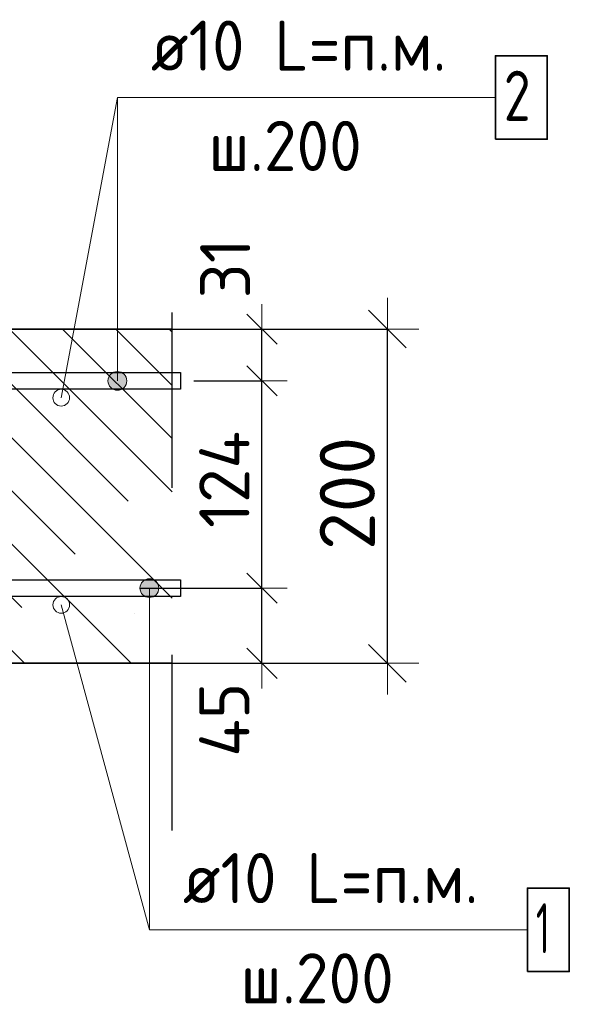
# Model space of a CAD drawing. Header units: metres. Extents: x -38 to 89, y -15 to 21.
# Tile 94 of 129: x 72.711 to 73.039, y 1.764 to 2.353. Entities that reach past the tile are written whole.
import ezdxf

# ---------------------------------------------------------------- set-up
doc = ezdxf.new("R2010")
doc.units = ezdxf.units.M
doc.header["$PDMODE"] = 65
doc.linetypes.add('______4', pattern=[0.135, 0.105, -0.03])
for name, color, linetype, lineweight in [('XR$6$Арм. стержнями верхней зоны', 180, 'Continuous', 35), ('XR$6$Арм. стержнями нижней зоны', 180, 'Continuous', 35), ('XR$6$Арм.стержн. Арматура края', 96, 'Continuous', 35), ('XR$6$Размерная линия (1)', 7, 'Continuous', 13), ('XR$6$Размерная линия_ общее', 7, 'Continuous', 13)]:
    doc.layers.add(name, color=color, linetype=linetype, lineweight=lineweight)
doc.styles.add('ISOCPEUR', font='txt')
doc.dimstyles.new('DIMSTYLE_11', dxfattribs={"dimtxt": 0.033, "dimasz": 0.0375, "dimexe": 0, "dimexo": 0, "dimgap": 0.0165, "dimtad": 2, "dimdec": 0, "dimlfac": 1000, "dimrnd": 1, "dimzin": 12, "dimdsep": 46, "dimtxsty": 'ISOCPEUR', "dimblk1": 'ALL_ML_STRICH', "dimblk2": 'ALL_ML_STRICH', "dimsah": 1, "dimcen": 0, "dimclrd": 7, "dimclre": 256, "dimclrt": 7, "dimadec": 0, "dimazin": 0, "dimtfac": 1, "dimtdec": 0, "dimtix": 1, "dimtmove": 2, "dimatfit": 3, "dimfxl": 0, "dimtzin": 0, "dimlwd": 0, "dimlwe": -3, "dimarcsym": 0})
doc.dimstyles.new('DIMSTYLE_19', dxfattribs={"dimtxt": 0.03, "dimasz": 0.03, "dimexe": 0, "dimexo": 0, "dimgap": 0.015, "dimtad": 2, "dimdec": 0, "dimlfac": 1000, "dimrnd": 1, "dimzin": 12, "dimdsep": 46, "dimtxsty": 'ISOCPEUR', "dimblk1": 'ALL_ML_STRICH', "dimblk2": 'ALL_ML_STRICH', "dimsah": 1, "dimcen": 0, "dimclrd": 7, "dimclre": 256, "dimclrt": 7, "dimadec": 0, "dimazin": 0, "dimtfac": 1, "dimtdec": 0, "dimtix": 1, "dimtmove": 2, "dimatfit": 3, "dimfxl": 0, "dimtzin": 0, "dimlwd": 0, "dimlwe": -3, "dimarcsym": 0})
doc.dimstyles.new('DIMSTYLE_21', dxfattribs={"dimtxt": 0.03, "dimasz": 0.03, "dimexe": 0, "dimexo": 0, "dimgap": 0.015, "dimtad": 2, "dimdec": 0, "dimlfac": 1000, "dimrnd": 1, "dimzin": 12, "dimdsep": 46, "dimtxsty": 'ISOCPEUR', "dimblk1": 'ALL_ML_STRICH', "dimblk2": 'ALL_ML_STRICH', "dimsah": 1, "dimcen": 0, "dimclrd": 7, "dimclre": 256, "dimclrt": 7, "dimadec": 0, "dimazin": 0, "dimtfac": 1, "dimtdec": 0, "dimtix": 1, "dimtmove": 2, "dimatfit": 3, "dimfxl": 0, "dimtvp": 1.2, "dimtzin": 0, "dimlwd": 0, "dimlwe": -3, "dimarcsym": 0})

# ---------------------------------------------------------------- blocks, each defined once
blk = doc.blocks.new('ALL_ML_STRICH')
at = {"color": 0, "linetype": 'ByBlock', "lineweight": -2}
for p, q in [((0, -0.5), (0, 0.5)), ((-0.3, -0.3), (0.3, 0.3)), ((-1, 0), (0.5, 0))]:
    blk.add_line(p, q, dxfattribs=at)
blk = doc.blocks.new('*D888')
at = {"layer": 'DEFPOINTS', "color": 7, "linetype": 'Continuous', "lineweight": 13, "transparency": 33554687}
for p in [(72.75883, 2.16769), (72.75883, 1.96769), (72.93038, 1.96769)]:
    blk.add_point(p, dxfattribs=at)
at = {"layer": 'XR$6$Размерная линия_ общее', "color": 253, "linetype": 'Continuous', "lineweight": -2, "true_color": 0xa0a0a0, "transparency": 33554687}
for p, q in [((72.77883, 2.16769), (72.93038, 2.16769)), ((72.77883, 1.96769), (72.93038, 1.96769))]:
    blk.add_line(p, q, dxfattribs=at)
at = {"layer": 'XR$6$Размерная линия_ общее', "color": 7, "linetype": 'Continuous', "lineweight": -2, "transparency": 33554687}
blk.add_line((72.93038, 1.96769), (72.93038, 2.16769), dxfattribs=at)
at = {"layer": 'XR$6$Размерная линия_ общее', "color": 7, "linetype": 'Continuous', "lineweight": 13, "transparency": 33554687, "xscale": 0.0375, "yscale": 0.0375, "zscale": 0.0375}
for p, rotation in [((72.93038, 2.16769), 90), ((72.93038, 1.96769), 270)]:
    blk.add_blockref('ALL_ML_STRICH', p, dxfattribs=dict(at, rotation=rotation))
at = {"layer": 'XR$6$Размерная линия_ общее', "color": 7, "linetype": 'Continuous', "lineweight": 13, "transparency": 33554687, "insert": (72.90638, 2.06934), "char_height": 0.033, "width": 0.099, "attachment_point": 5, "rotation": 90, "style": 'ISOCPEUR'}
blk.add_mtext('\\A1;{200}', dxfattribs=at)
blk = doc.blocks.new('*D905')
at = {"layer": 'DEFPOINTS', "color": 7, "linetype": 'Continuous', "lineweight": 13, "transparency": 33554687}
for p in [(72.76272, 2.01269), (72.77557, 1.96769), (72.85538, 1.96769)]:
    blk.add_point(p, dxfattribs=at)
at = {"layer": 'XR$6$Размерная линия (1)', "color": 9, "linetype": 'Continuous', "lineweight": -2, "true_color": 0xc7c7c7, "transparency": 33554687}
for p, q in [((72.78272, 2.01269), (72.85538, 2.01269)), ((72.79557, 1.96769), (72.85538, 1.96769))]:
    blk.add_line(p, q, dxfattribs=at)
at = {"layer": 'XR$6$Размерная линия (1)', "color": 7, "linetype": 'Continuous', "lineweight": -2, "transparency": 33554687}
blk.add_line((72.85538, 1.96769), (72.85538, 2.01269), dxfattribs=at)
at = {"layer": 'XR$6$Размерная линия (1)', "color": 7, "linetype": 'Continuous', "lineweight": 13, "transparency": 33554687, "xscale": 0.03, "yscale": 0.03, "zscale": 0.03}
for p, rotation in [((72.85538, 2.01269), 90), ((72.85538, 1.96769), 270)]:
    blk.add_blockref('ALL_ML_STRICH', p, dxfattribs=dict(at, rotation=rotation))
at = {"layer": 'XR$6$Размерная линия (1)', "color": 7, "linetype": 'Continuous', "lineweight": 13, "transparency": 33554687, "insert": (72.83287, 1.93393), "char_height": 0.03, "width": 0.06, "attachment_point": 5, "rotation": 90, "style": 'ISOCPEUR'}
blk.add_mtext('\\A1;{45}', dxfattribs=at)
blk = doc.blocks.new('*D906')
at = {"layer": 'DEFPOINTS', "color": 7, "linetype": 'Continuous', "lineweight": 13, "transparency": 33554687}
for p in [(72.79462, 2.13669), (72.76272, 2.01269), (72.85538, 2.01269)]:
    blk.add_point(p, dxfattribs=at)
at = {"layer": 'XR$6$Размерная линия (1)', "color": 9, "linetype": 'Continuous', "lineweight": -2, "true_color": 0xc7c7c7, "transparency": 33554687}
for p, q in [((72.81462, 2.13669), (72.85538, 2.13669)), ((72.78272, 2.01269), (72.85538, 2.01269))]:
    blk.add_line(p, q, dxfattribs=at)
at = {"layer": 'XR$6$Размерная линия (1)', "color": 7, "linetype": 'Continuous', "lineweight": -2, "transparency": 33554687}
blk.add_line((72.85538, 2.01269), (72.85538, 2.13669), dxfattribs=at)
at = {"layer": 'XR$6$Размерная линия (1)', "color": 7, "linetype": 'Continuous', "lineweight": 13, "transparency": 33554687, "xscale": 0.03, "yscale": 0.03, "zscale": 0.03}
for p, rotation in [((72.85538, 2.13669), 90), ((72.85538, 2.01269), 270)]:
    blk.add_blockref('ALL_ML_STRICH', p, dxfattribs=dict(at, rotation=rotation))
at = {"layer": 'XR$6$Размерная линия (1)', "color": 7, "linetype": 'Continuous', "lineweight": 13, "transparency": 33554687, "insert": (72.83288, 2.07769), "char_height": 0.03, "width": 0.09, "attachment_point": 5, "rotation": 90, "style": 'ISOCPEUR'}
blk.add_mtext('\\A1;{124}', dxfattribs=at)
blk = doc.blocks.new('*D907')
at = {"layer": 'DEFPOINTS', "color": 7, "linetype": 'Continuous', "lineweight": 13, "transparency": 33554687}
for p in [(72.75187, 2.16769), (72.79462, 2.13669), (72.85538, 2.13669)]:
    blk.add_point(p, dxfattribs=at)
at = {"layer": 'XR$6$Размерная линия (1)', "color": 9, "linetype": 'Continuous', "lineweight": -2, "true_color": 0xc7c7c7, "transparency": 33554687}
for p, q in [((72.77187, 2.16769), (72.85538, 2.16769)), ((72.81462, 2.13669), (72.85538, 2.13669))]:
    blk.add_line(p, q, dxfattribs=at)
at = {"layer": 'XR$6$Размерная линия (1)', "color": 7, "linetype": 'Continuous', "lineweight": -2, "transparency": 33554687}
blk.add_line((72.85538, 2.13669), (72.85538, 2.16769), dxfattribs=at)
at = {"layer": 'XR$6$Размерная линия (1)', "color": 7, "linetype": 'Continuous', "lineweight": 13, "transparency": 33554687, "xscale": 0.03, "yscale": 0.03, "zscale": 0.03}
for p, rotation in [((72.85538, 2.16769), 90), ((72.85538, 2.13669), 270)]:
    blk.add_blockref('ALL_ML_STRICH', p, dxfattribs=dict(at, rotation=rotation))
at = {"layer": 'XR$6$Размерная линия (1)', "color": 7, "linetype": 'Continuous', "lineweight": 13, "transparency": 33554687, "insert": (72.83338, 2.20406), "char_height": 0.03, "width": 0.06, "attachment_point": 5, "rotation": 90, "style": 'ISOCPEUR'}
blk.add_mtext('\\A1;{31}', dxfattribs=at)

msp = doc.modelspace()

# ---------------------------------------------------------------- hatches: boundary and pattern name
at = {"linetype": 'Continuous', "lineweight": 13, "transparency": 33554687}
h = msp.add_hatch(dxfattribs=at)
h.set_pattern_fill('__________540', scale=0.015, style=0, pattern_type=2)
h.set_pattern_definition([(135, (0, 0), (-0.031819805, -0.031819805), [0.4, -0.05, 0, -0.05]), (135, (-0.01591, -0.01591), (-0.031819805, -0.031819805), [0.8, -0.1, 0.1, -0.1])])
h.paths.add_polyline_path([(72.38255, 2.16769), (72.38255, 1.96769), (72.80173, 1.96769), (72.80173, 2.16769)], flags=0)
at = {"layer": 'XR$6$Арм. стержнями верхней зоны', "linetype": 'Continuous', "lineweight": 13, "transparency": 33554687}
for points in [[(72.77379, 2.1395), (72.76411, 2.1395), (72.76333, 2.13669)], [(72.77379, 2.1395), (72.76333, 2.13669), (72.77458, 2.13669)], [(72.77176, 2.14152), (72.76614, 2.14152), (72.76411, 2.1395)], [(72.77176, 2.14152), (72.76411, 2.1395), (72.77379, 2.1395)], [(72.76614, 2.14152), (72.77176, 2.14152), (72.76895, 2.14231)], [(72.77458, 2.13669), (72.76333, 2.13669), (72.76411, 2.13387)], [(72.77458, 2.13669), (72.76411, 2.13387), (72.77379, 2.13387)], [(72.77379, 2.13387), (72.76411, 2.13387), (72.76614, 2.13185)], [(72.77379, 2.13387), (72.76614, 2.13185), (72.77176, 2.13185)], [(72.77176, 2.13185), (72.76614, 2.13185), (72.76895, 2.13106)]]:
    msp.add_hatch(color=7, dxfattribs=at).paths.add_polyline_path(points)
at = {"layer": 'XR$6$Арм. стержнями нижней зоны', "linetype": 'Continuous', "lineweight": 13, "transparency": 33554687}
for points in [[(72.78246, 2.01269), (72.79371, 2.01269), (72.79292, 2.0155)], [(72.78246, 2.01269), (72.79292, 2.0155), (72.78325, 2.0155)], [(72.78325, 2.0155), (72.79292, 2.0155), (72.7909, 2.01752)], [(72.78325, 2.0155), (72.7909, 2.01752), (72.78527, 2.01752)], [(72.78527, 2.01752), (72.7909, 2.01752), (72.78809, 2.01831)], [(72.78325, 2.00987), (72.79371, 2.01269), (72.78246, 2.01269)], [(72.78325, 2.00987), (72.79292, 2.00987), (72.79371, 2.01269)], [(72.78527, 2.00785), (72.79292, 2.00987), (72.78325, 2.00987)], [(72.78527, 2.00785), (72.7909, 2.00785), (72.79292, 2.00987)], [(72.7909, 2.00785), (72.78527, 2.00785), (72.78809, 2.00706)]]:
    msp.add_hatch(color=7, dxfattribs=at).paths.add_polyline_path(points)

# ---------------------------------------------------------------- linework, layer by layer
at = {"color": 7, "linetype": 'Continuous', "lineweight": 13, "transparency": 33554687}
for p, q in [((72.73538, 2.12664), (72.76895, 2.30631)), ((72.73541, 2.00264), (72.78809, 1.80815))]:
    msp.add_line(p, q, dxfattribs=at)
at = {"color": 7, "linetype": '______4', "lineweight": 25, "transparency": 33554687}
msp.add_line((72.80173, 1.86769), (72.80173, 2.26769), dxfattribs=at)
at = {"color": 7, "linetype": 'Continuous', "lineweight": 35, "transparency": 33554687}
for p, q in [((72.80173, 2.16769), (72.38255, 2.16769)), ((72.63255, 1.96769), (72.80173, 1.96769))]:
    msp.add_line(p, q, dxfattribs=at)
at = {"color": 7, "linetype": 'Continuous', "lineweight": 13, "transparency": 33554687}
for centre in [(72.73538, 2.12664), (72.73541, 2.00264)]:
    msp.add_circle(centre, 0.005, dxfattribs=at)
at = {"layer": 'XR$6$Арм. стержнями верхней зоны', "color": 7, "linetype": 'Continuous', "lineweight": 13, "transparency": 33554687}
for p, q in [((72.76895, 2.30631), (72.99495, 2.30631)), ((72.76895, 2.30631), (72.76895, 2.13669)), ((72.76895, 2.14231), (72.76895, 2.14231)), ((72.76333, 2.13669), (72.76333, 2.13669)), ((72.77458, 2.13669), (72.77458, 2.13669)), ((72.76895, 2.13106), (72.76895, 2.13106))]:
    msp.add_line(p, q, dxfattribs=at)
at = {"layer": 'XR$6$Арм. стержнями верхней зоны', "color": 7, "linetype": 'Continuous', "lineweight": 35, "transparency": 33554687}
msp.add_lwpolyline([(72.99495, 2.28131), (73.02595, 2.28131), (73.02595, 2.33131), (72.99495, 2.33131), (72.99495, 2.28131)], dxfattribs=at)
at = {"layer": 'XR$6$Арм. стержнями верхней зоны', "color": 4, "linetype": 'Continuous', "lineweight": 25, "transparency": 33554687}
msp.add_lwpolyline([(72.40755, 2.14169), (72.80673, 2.14169), (72.80673, 2.13169), (72.40755, 2.13169), (72.40755, 2.14169)], dxfattribs=at)
msp.add_lwpolyline([(72.40755, 2.14169), (72.80673, 2.14169), (72.80673, 2.13169), (72.40755, 2.13169), (72.40755, 2.14169)], dxfattribs=at)
msp.add_lwpolyline([(72.40755, 2.14169), (72.80673, 2.14169), (72.80673, 2.13169), (72.40755, 2.13169), (72.40755, 2.14169)], dxfattribs=at)
at = {"layer": 'XR$6$Арм. стержнями верхней зоны', "color": 7, "linetype": 'Continuous', "lineweight": 13, "transparency": 33554687}
msp.add_circle((72.76895, 2.13669), 0.00563, dxfattribs=at)
at = {"layer": 'XR$6$Арм. стержнями нижней зоны', "color": 7, "linetype": 'Continuous', "lineweight": 13, "transparency": 33554687}
for p, q in [((72.78809, 2.01831), (72.78809, 2.01831)), ((72.78246, 2.01269), (72.78246, 2.01269)), ((72.78809, 1.80815), (72.78809, 2.01269)), ((72.79371, 2.01269), (72.79371, 2.01269)), ((72.78809, 2.00706), (72.78809, 2.00706)), ((72.78809, 1.80815), (73.01409, 1.80815))]:
    msp.add_line(p, q, dxfattribs=at)
at = {"layer": 'XR$6$Арм. стержнями нижней зоны', "color": 4, "linetype": 'Continuous', "lineweight": 25, "transparency": 33554687}
msp.add_lwpolyline([(72.40755, 2.01769), (72.80673, 2.01769), (72.80673, 2.00769), (72.40755, 2.00769), (72.40755, 2.01769)], dxfattribs=at)
msp.add_lwpolyline([(72.40755, 2.01769), (72.80673, 2.01769), (72.80673, 2.00769), (72.40755, 2.00769), (72.40755, 2.01769)], dxfattribs=at)
msp.add_lwpolyline([(72.40755, 2.01769), (72.80673, 2.01769), (72.80673, 2.00769), (72.40755, 2.00769), (72.40755, 2.01769)], dxfattribs=at)
at = {"layer": 'XR$6$Арм. стержнями нижней зоны', "color": 7, "linetype": 'Continuous', "lineweight": 35, "transparency": 33554687}
msp.add_lwpolyline([(73.01409, 1.78315), (73.03909, 1.78315), (73.03909, 1.83315), (73.01409, 1.83315), (73.01409, 1.78315)], dxfattribs=at)
at = {"layer": 'XR$6$Арм. стержнями нижней зоны', "color": 7, "linetype": 'Continuous', "lineweight": 13, "transparency": 33554687}
msp.add_circle((72.78809, 2.01269), 0.00563, dxfattribs=at)
at = {"layer": 'XR$6$Арм.стержн. Арматура края', "color": 4, "linetype": 'Continuous', "lineweight": 25, "transparency": 33554687}
for points in [[(72.43611, 2.14169), (72.80673, 2.14169), (72.80673, 2.13169), (72.4368, 2.13169)], [(72.43611, 2.14169), (72.80673, 2.14169), (72.80673, 2.13169), (72.4368, 2.13169)], [(72.4368, 2.01769), (72.80673, 2.01769), (72.80673, 2.00769)], [(72.4368, 2.01769), (72.80673, 2.01769), (72.80673, 2.00769)], [(72.80673, 2.00769), (72.43611, 2.00769)], [(72.80673, 2.00769), (72.43611, 2.00769)]]:
    msp.add_lwpolyline(points, dxfattribs=at)

# ---------------------------------------------------------------- texts
at = {"layer": 'XR$6$Арм. стержнями верхней зоны', "color": 7, "linetype": 'Continuous', "lineweight": 25, "transparency": 33554687, "char_height": 0.03, "attachment_point": 7, "style": 'ISOCPEUR'}
for s, insert, width in [('\\W0.94;ø10 L=п.м.', (72.78895, 2.32231), 0.199983), ('\\W0.78;2', (72.99995, 2.29231), 0.0326407), ('\\W0.95;ш.200 ', (72.82345, 2.26231), 0.1311997)]:
    msp.add_mtext(s, dxfattribs=dict(at, insert=insert, width=width))
at = {"layer": 'XR$6$Арм. стержнями нижней зоны', "color": 7, "linetype": 'Continuous', "lineweight": 25, "transparency": 33554687, "char_height": 0.03, "attachment_point": 7, "style": 'ISOCPEUR'}
for s, insert, width in [('\\W0.94;ø10 L=п.м.', (72.80809, 1.82415), 0.1999831), ('\\W0.56;1', (73.01909, 1.79415), 0.0233333), ('\\W0.95;ш.200 ', (72.84259, 1.76415), 0.1311995)]:
    msp.add_mtext(s, dxfattribs=dict(at, insert=insert, width=width))

# ---------------------------------------------------------------- dimensions: what is measured, and where the dimension line sits
at = {"layer": 'XR$6$Размерная линия (1)', "color": 7, "linetype": 'Continuous', "lineweight": 13, "transparency": 33554687}
for base, p1, p2, dimstyle, picture, middle in [((72.85538, 2.16769), (72.81462, 2.13669), (72.77187, 2.16769), 'DIMSTYLE_21', '*D907', (72.83338, 2.20406)), ((72.85538, 2.13669), (72.78272, 2.01269), (72.81462, 2.13669), 'DIMSTYLE_19', '*D906', (72.83288, 2.07769)), ((72.85538, 2.01269), (72.79557, 1.96769), (72.78272, 2.01269), 'DIMSTYLE_21', '*D905', (72.83287, 1.93393))]:
    dim = msp.add_linear_dim(base=base, p1=p1, p2=p2, angle=90, dimstyle=dimstyle, override={"dimpost": '<>', "dimclrd": 7, "dimclre": 9, "dimclrt": 7, "dimlwd": 0, "dimlwe": 65533}, dxfattribs=at)
    dim.commit()
    dim.dimension.update_dxf_attribs({"geometry": picture, "text_midpoint": middle, "dimtype": 160})
at = {"layer": 'XR$6$Размерная линия_ общее', "color": 7, "linetype": 'Continuous', "lineweight": 13, "transparency": 33554687}
dim = msp.add_linear_dim(base=(72.93038, 2.16769), p1=(72.77883, 1.96769), p2=(72.77883, 2.16769), angle=90, dimstyle='DIMSTYLE_11', override={"dimpost": '<>', "dimclrd": 7, "dimclre": 253, "dimclrt": 7, "dimlwd": 0, "dimlwe": 65533}, dxfattribs=at)
dim.commit()
dim.dimension.update_dxf_attribs({"geometry": '*D888', "text_midpoint": (72.90638, 2.06934), "dimtype": 160})

doc.saveas('drawing.dxf')
